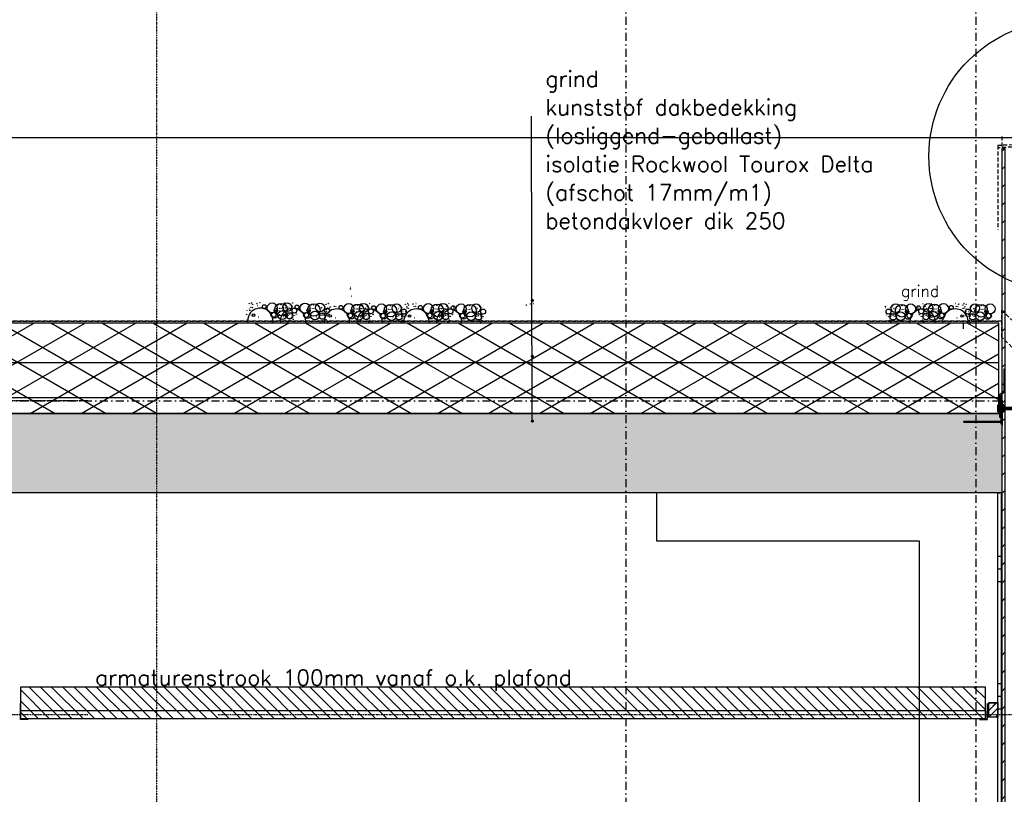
# Model space of a CAD drawing. Extents: x 149262 to 371235, y 141599 to 287858.
# Tile 22 of 60: x 160583 to 163678, y 153332 to 155767. Entities that reach past the tile are written whole.
import ezdxf

# ---------------------------------------------------------------- set-up
doc = ezdxf.new("R2010")
doc.units = 0
doc.header["$LTSCALE"] = 50
doc.header["$MEASUREMENT"] = 0
doc.header["$PDMODE"] = 3
doc.header["$PDSIZE"] = 0.1
for name, pattern in [('DASHDOT', [1, 0.5, -0.25, 0, -0.25]), ('DD1', [2.66667, 1.66667, -0.5, 0, -0.5]), ('HIDDEN', [0.375, 0.25, -0.125])]:
    doc.linetypes.add(name, pattern=pattern)
doc.layers.get('0').update_dxf_attribs({"linetype": 'CONTINUOUS'})
for name, color, linetype in [('_DETAILNUMMERS', 4, 'CONTINUOUS'), ('A--01A1_ACEER', 1, 'CONTINUOUS'), ('A--A21--_F-23-', 9, 'CONTINUOUS'), ('A--A23--_F--3-', 9, 'CONTINUOUS'), ('A--A25--_F--3-', 9, 'CONTINUOUS'), ('A--A42--_F-23-', 9, 'CONTINUOUS'), ('A--A42--_F123-', 9, 'CONTINUOUS'), ('A--L13D3_VLOEREN', 3, 'CONTINUOUS'), ('A--L21--', 3, 'CONTINUOUS'), ('A--L21--_F-23-', 4, 'CONTINUOUS'), ('A--L21D1_BUITENWAND', 1, 'CONTINUOUS'), ('A--L21DC1_BUITENWAND', 1, 'HIDDEN'), ('A--L25--', 7, 'CONTINUOUS'), ('A--L25--_F-23-', 7, 'CONTINUOUS'), ('A--L27DC4_DAKEN', 4, 'HIDDEN'), ('A--L31--', 2, 'CONTINUOUS'), ('A--L35--', 7, 'CONTINUOUS'), ('A--L35--_F-23-', 7, 'CONTINUOUS'), ('A--L35-D2-_PLAFONDS', 2, 'CONTINUOUS'), ('A--L35-D4-_PLAFONDS', 4, 'CONTINUOUS'), ('A--L351-_F-23-', 7, 'CONTINUOUS'), ('A--L35D1_PLAFONDS', 1, 'CONTINUOUS'), ('A--L42--', 7, 'CONTINUOUS'), ('A--L42--_F--3-', 7, 'CONTINUOUS'), ('A--L42--_F-23-', 7, 'CONTINUOUS'), ('A--T$1A-_F123_20', 1, 'CONTINUOUS'), ('A--T01A-18_TEKST', 1, 'CONTINUOUS'), ('A--T01A-25_TEKST', 2, 'CONTINUOUS'), ('STRAMIEN', 8, 'DD1'), ('X--LR---_CP', 7, 'CONTINUOUS')]:
    doc.layers.add(name, color=color, linetype=linetype)
doc.styles.add('HIEMSTRA', font='romans.shx')

# ---------------------------------------------------------------- blocks, each defined once
blk = doc.blocks.new('Q020259-')
at = {"layer": 'A--A25--_F--3-'}
h = blk.add_hatch(dxfattribs=at)
h.set_pattern_fill('ALFALINE', color=256, scale=15, style=0, pattern_type=2)
h.set_pattern_definition([(45, (0, 0), (-10.6066, 10.6066), [])])
h.paths.add_polyline_path([(0, 0), (0, 46), (28, 46), (28, 0)])
at = {"layer": 'A--L25--_F-23-', "color": 2, "linetype": 'Continuous'}
blk.add_lwpolyline([(0, 0), (0, 46), (28, 46), (28, 0)], close=True, dxfattribs=at)
at = {"layer": 'X--LR---_CP'}
for p in [(0, 0), (0, 0), (28, 0)]:
    blk.add_point(p, dxfattribs=at)
blk = doc.blocks.new('*U561')
at = {"layer": 'A--A42--_F-23-', "linetype": 'Continuous'}
h = blk.add_hatch(dxfattribs=at)
h.set_pattern_fill('ALFALINE', color=256, scale=40, style=0)
h.set_pattern_definition([(45, (-163674.85, -155361.504), (-28.284271, 28.284271), [])])
h.paths.add_polyline_path([(0, 0), (5, 0), (5, -4332.5), (0, -4332.5), (-5, -4332.5), (-5, 0)])
at = {"layer": 'A--L42--_F-23-', "color": 2, "linetype": 'Continuous'}
for points in [[(0, 0), (-5, 0), (-5, -4332.5), (0, -4332.5)], [(0, 0), (5, 0), (5, -4332.5), (0, -4332.5)]]:
    blk.add_lwpolyline(points, dxfattribs=at)
blk = doc.blocks.new('Q031612A')
at = {"layer": 'A--L35--_F-23-', "color": 1, "linetype": 'Continuous'}
for points in [[(0, 0), (0, 11), (-4.5, 11), (-5, 10.5), (-5, -10.5), (-4.5, -11), (0, -11), (0, -4.7), (-4.5, -4.7), (0, -4.7), (0, -11), (-4.5, -11), (-5, -10.5), (-5, -4.2), (-4.5, -4.7), (-5, -5.2)], [(-5, 4.4), (-4.5, 4.9), (-5, 5.4)], [(-4.5, 4.9), (0, 4.9), (0, -4.7)], [(1.7, 4.5), (0.6, -4.4)], [(0.6, 4.5), (0.6, -4.4)], [(3.2, 4.5), (2.1, -4.4)], [(4.7, 4.5), (3.6, -4.4)], [(6.2, 4.5), (5.1, -4.4)], [(7.7, 4.5), (6.6, -4.4)], [(9.2, 4.5), (8.1, -4.4)], [(10.7, 4.5), (9.6, -4.4)], [(12.3, 4.5), (11.2, -4.4)], [(13.8, 4.5), (12.7, -4.4)], [(15.3, 4.5), (14.2, -4.4)], [(16.8, 4.5), (15.7, -4.4)], [(18.3, 4.5), (17.2, -4.4)], [(19.8, 4.5), (18.7, -4.4)], [(21.3, 4.5), (20.2, -4.4)], [(22.8, 4.5), (21.7, -4.4)], [(24.3, 4.5), (23.2, -4.4)], [(25.9, 4.5), (24.8, -4.4)], [(27.4, 4.5), (26.3, -4.4)], [(28.9, 4.5), (27.8, -4.4)], [(30.4, 4.5), (29.3, -4.4)], [(31.9, 4.5), (30.8, -4.4)], [(33.4, 4.5), (32.3, -4.4)], [(34.9, 4.5), (33.8, -4.4)], [(36.4, 4.5), (35.3, -4.4)], [(37.9, 4.5), (36.8, -4.4)], [(39.5, 4.5), (38.4, -4.4)], [(41, 4.5), (39.9, -4.4)], [(42.5, 4.5), (41.4, -4.4)], [(44, 4.5), (42.9, -4.4)], [(45.5, 4.5), (44.4, -4.4)], [(47, 4.5), (45.9, -4.4)], [(47.6, -2.8), (47.5, -4.1)]]:
    blk.add_lwpolyline(points, dxfattribs=at)
blk.add_lwpolyline([(47.6, 4), (47.1, 4.5), (0, 4.5), (0, -4.4), (47.1, -4.4), (47.6, -3.9)], close=True, dxfattribs=at)
at = {"layer": 'A--L351-_F-23-', "color": 1, "linetype": 'DASHDOT'}
blk.add_lwpolyline([(-7.9, 0), (51.6, 0)], dxfattribs=at)
at = {"layer": 'X--LR---_CP', "color": 1, "linetype": 'DASHDOT'}
blk.add_point((0, 0), dxfattribs=at)
blk.add_point((0, 0), dxfattribs=at)
blk.add_point((0, 0), dxfattribs=at)
blk = doc.blocks.new('Q031611-')
at = {"layer": 'A--L35--_F-23-', "color": 1, "linetype": 'Continuous'}
for points in [[(5, 5.4), (5, 10.5), (4.5, 11), (0.5, 11), (0, 10.5), (0, 5.4), (0.5, 4.9), (4.5, 4.9), (5, 5.4), (5, 4.4), (4.5, 4.9), (5, 4.4), (5, -4.2), (4.5, -4.7), (0.5, -4.7), (0, -5.2), (0, -10.5), (0.5, -11), (4.5, -11), (5, -10.5), (5, -4.2), (4.5, -4.7), (5, -5.2), (4.5, -4.7), (0.5, -4.7), (0, -4.2), (0, -5.2), (0, 4.4), (0.5, 4.9), (0, 5.4), (0, 4.4)], [(0, 4.4), (0, -4.7)]]:
    blk.add_lwpolyline(points, dxfattribs=at)
at = {"layer": 'X--LR---_CP', "color": 1, "linetype": 'Continuous'}
blk.add_point((0, 0), dxfattribs=at)
blk.add_point((0, 0), dxfattribs=at)
blk.add_point((0, 0), dxfattribs=at)
blk = doc.blocks.new('*U558')
at = {"layer": 'A--A42--_F123-', "linetype": 'Continuous'}
h = blk.add_hatch(dxfattribs=at)
h.set_pattern_fill('ALFAPLST', color=256, scale=400, style=0)
h.set_pattern_definition([(2e-05, (0, 0), (-0.0001, 400), []), (2e-05, (-1e-05, 40), (-0.0001, 400), []), (2e-05, (-2e-05, 80), (-0.0001, 400), [])])
h.paths.add_polyline_path([(0, 0), (-6, 0), (-6, 3250), (0, 3250), (6, 3250), (6, 0)])
at = {"layer": 'A--L42--_F--3-', "color": 3, "linetype": 'Continuous'}
for points in [[(0, 0), (-6, 0), (-6, 3250), (0, 3250)], [(0, 0), (6, 0), (6, 3250), (0, 3250)]]:
    blk.add_lwpolyline(points, dxfattribs=at)

msp = doc.modelspace()

# ---------------------------------------------------------------- hatches: boundary and pattern name
at = {"layer": 'A--01A1_ACEER', "linetype": 'Continuous'}
h = msp.add_hatch(dxfattribs=at)
h.set_pattern_fill('ANSI31', color=256, scale=200, style=0)
h.set_pattern_definition([(135, (323846.94, 58422.822), (17.6776695, 17.6776695), [])])
h.paths.add_polyline_path([(160585.2, 153571), (163618.8, 153568.7), (163618.8, 153668.7), (160585.3, 153668.7)])
at = {"layer": 'A--A21--_F-23-'}
h = msp.add_hatch(dxfattribs=at)
h.set_pattern_fill('ALFAISO', color=256, scale=80, angle=270, style=0, pattern_type=2)
h.set_pattern_definition([(330, (40255.29, 48273.105), (40, 69.282032), []), (30, (40255.29, 48273.105), (-40, 69.282032), [])])
h.paths.add_polyline_path([(163659.9, 154814), (163659.9, 154529), (154851.7, 154529), (154851.7, 154814)])
at = {"layer": 'A--A23--_F--3-'}
h = msp.add_hatch(dxfattribs=at)
h.set_pattern_fill('ALFABET', color=256, scale=20, angle=1, style=0, pattern_type=2)
h.set_pattern_definition([(46, (40295.29, 48273.1), (-86.32078, 83.359004), []), (51, (40295.29, 48273.1), (143.64922, -10.04493), [15, -165]), (356, (40295.29, 48273.1), (-30.37155, 149.9312), [12, -132]), (101.4514, (40307.26, 48272.27), (113.27778, 139.88618), [12.74804, -140.22842]), (47.1842, (40294.6, 48313.1), (213.99344, -29.37358), [22.5, -247.5]), (97.6356, (40312.43, 48310.65), (183.50393, 198.05632), [19.12206, -210.3426]), (352.1842, (40294.6, 48313.1), (183.50378, 198.05647), [18, -198]), (22, (40314.77, 48303.45), (120.76856, -78.42802), [15, -165]), (327, (40314.77, 48303.45), (46.12453, 145.85721), [12, -132]), (72.4514, (40324.83, 48296.91), (166.89315, 67.42906), [12.74804, -140.22842]), (38.5, (40295.29, 48273.105), (1.269641, 66.611074), [0, -130.4, 0, -134, 0, -132.5]), (8.5, (40295.29, 48273.105), (51.229207, 79.788568), [0, -76.4, 0, -127.4, 0, -50.5]), (328.5, (40250.7, 48272.327), (106.826954, -2.64699), [0, -50, 0, -156, 0, -207]), (318.5, (40230.7, 48271.98), (116.270055, 22.05355), [0, -65, 0, -103.6, 0, -147]), (318.5, (40230.7, 48271.98), (116.270055, 22.05355), [0, -65, 0, -103.6, 0, -147])])
h.paths.add_polyline_path([(163669.9, 154528.9), (163669.9, 154279), (154861.7, 154279), (154861.7, 154529)])

# ---------------------------------------------------------------- linework, layer by layer
for centre, radius in [((161622.6, 154924.9), 0.331), ((161622.6, 154920.2), 0.331), ((161626.4, 154897.4), 0.331), ((161304.9, 154874), 0.331), ((161310.1, 154862.8), 0.331), ((161312.2, 154876.8), 0.331), ((161312.5, 154876.3), 0.331), ((161314.8, 154861.6), 0.331), ((161315.2, 154861.8), 0.331), ((161315.4, 154871.6), 0.331), ((161315.7, 154871.8), 0.331), ((161328.7, 154875), 0.331), ((161328.9, 154874.5), 0.331), ((161331.3, 154868.1), 0.331), ((161336, 154868.1), 0.331), ((161338.3, 154876.9), 0.331), ((161352, 154864.6), 5.94), ((161347, 154868.2), 0.331), ((161376.9, 154860.7), 15.8), ((161404.7, 154855.1), 19.8), ((161395.9, 154871), 0.331), ((161396.1, 154871.1), 0.331), ((161396.2, 154871.1), 0.331), ((161404.1, 154871), 0.331), ((161404.2, 154871), 0.331), ((161407.8, 154873), 0.331), ((161424.1, 154862.8), 13.8), ((161413, 154861.9), 0.331), ((161415.1, 154875.8), 0.331), ((161415.4, 154875.4), 0.331), ((161417.7, 154860.7), 0.331), ((161418.1, 154860.9), 0.331), ((161418.3, 154870.7), 0.331), ((161418.6, 154870.8), 0.331), ((161419.4, 154869.3), 0.331), ((161429, 154862.1), 0.331), ((161429.4, 154861.9), 0.331), ((161431.6, 154874.1), 0.331), ((161431.8, 154873.6), 0.331), ((161434.2, 154867.1), 0.331), ((161438.9, 154867.1), 0.331), ((161439.7, 154864.5), 0.331), ((161439.7, 154864.5), 0.331), ((161441.2, 154875.9), 0.331), ((161454.9, 154863.7), 5.94), ((161449.9, 154867.3), 0.331), ((161456.4, 154864.2), 0.331), ((161479.8, 154859.8), 15.8), ((161507.6, 154854.1), 19.8), ((161498.8, 154870.1), 0.331), ((161498.9, 154870.1), 0.331), ((161499.1, 154870.2), 0.331), ((161507, 154870.1), 0.331), ((161507.1, 154870.1), 0.331), ((161527, 154861.9), 13.8), ((161522.3, 154868.3), 0.331), ((161531.9, 154861.2), 0.331), ((161532.3, 154860.9), 0.331), ((161542.6, 154863.6), 0.331), ((161542.6, 154863.6), 0.331), ((161545.8, 154871.7), 0.331), ((161551.1, 154860.5), 0.331), ((161553.1, 154874.5), 0.331), ((161553.4, 154874), 0.331), ((161559.3, 154863.3), 0.331), ((161572.2, 154865.8), 0.331), ((161576.9, 154865.8), 0.331), ((161592.9, 154862.3), 5.94), ((161587.9, 154865.9), 0.331), ((161617.8, 154858.4), 15.8), ((161645.6, 154852.8), 19.8), ((161636.8, 154868.7), 0.331), ((161637, 154868.8), 0.331), ((161637.1, 154868.8), 0.331), ((161645, 154868.7), 0.331), ((161645.2, 154868.8), 0.331), ((161648.7, 154870.7), 0.331), ((161665, 154860.5), 13.8), ((161656, 154873.6), 0.331), ((161656.3, 154873.1), 0.331), ((161659.3, 154868.4), 0.331), ((161659.6, 154868.6), 0.331), ((161660.3, 154867), 0.331), ((161672.5, 154871.8), 0.331), ((161672.8, 154871.3), 0.331), ((161675.1, 154864.9), 0.331), ((161675.6, 154866.1), 0.331), ((161679.8, 154864.9), 0.331), ((161680.6, 154862.3), 0.331), ((161680.6, 154862.3), 0.331), ((161682.2, 154873.7), 0.331), ((161695.8, 154861.4), 5.94), ((161690.8, 154865), 0.331), ((161697.3, 154861.9), 0.331), ((161720.7, 154857.5), 15.8), ((161748.5, 154851.9), 19.8), ((161731.9, 154865.6), 0.331), ((161739.7, 154867.8), 0.331), ((161739.9, 154867.8), 0.331), ((161740, 154867.9), 0.331), ((161747.9, 154867.8), 0.331), ((161748.1, 154867.8), 0.331), ((161767.9, 154859.6), 13.8), ((161763.2, 154866), 0.331), ((161778.5, 154865.1), 0.331), ((161783.5, 154861.3), 0.331), ((161783.5, 154861.3), 0.331), ((161795.4, 154871.7), 0.331), ((161800.2, 154865.7), 0.331), ((161800.2, 154861), 0.331), ((161800.7, 154860.5), 0.331), ((161802.8, 154874.5), 0.331), ((161803.1, 154874), 0.331), ((161806, 154869.3), 0.331), ((161806.3, 154869.5), 0.331), ((161819.2, 154872.8), 0.331), ((161819.5, 154872.3), 0.331), ((161821.9, 154865.8), 0.331), ((161826.6, 154865.8), 0.331), ((161828.9, 154874.6), 0.331), ((161842.5, 154862.3), 5.94), ((161837.6, 154865.9), 0.331), ((161867.5, 154858.4), 15.8), ((161895.3, 154852.8), 19.8), ((161886.4, 154868.7), 0.331), ((161886.6, 154868.8), 0.331), ((161886.8, 154868.8), 0.331), ((161894.7, 154868.7), 0.331), ((161894.8, 154868.8), 0.331), ((161898.3, 154870.7), 0.331), ((161914.7, 154860.5), 13.8), ((161905.7, 154873.6), 0.331), ((161906, 154873.1), 0.331), ((161908.9, 154868.4), 0.331), ((161909.2, 154868.6), 0.331), ((161909.9, 154867), 0.331), ((161922.1, 154871.8), 0.331), ((161922.4, 154871.3), 0.331), ((161924.8, 154864.9), 0.331), ((161925.2, 154866.1), 0.331), ((161929.4, 154864.9), 0.331), ((161930.2, 154862.3), 0.331), ((161930.2, 154862.3), 0.331), ((161931.8, 154873.7), 0.331), ((161945.4, 154861.4), 5.94), ((161940.5, 154865), 0.331), ((161946.9, 154861.9), 0.331), ((161970.4, 154857.5), 15.8), ((161998.2, 154851.9), 19.8), ((161981.6, 154865.6), 0.331), ((161989.3, 154867.8), 0.331), ((161989.5, 154867.8), 0.331), ((161989.7, 154867.9), 0.331), ((161997.6, 154867.8), 0.331), ((161997.7, 154867.8), 0.331), ((162017.6, 154859.6), 13.8), ((162012.8, 154866), 0.331), ((162028.1, 154865.1), 0.331), ((162033.1, 154861.3), 0.331), ((162033.1, 154861.3), 0.331), ((162175, 154869.3), 0.331), ((162175.3, 154869.5), 0.331), ((162188.2, 154872.8), 0.331), ((162188.5, 154872.3), 0.331), ((162197.9, 154874.6), 0.331), ((163304, 154865.7), 0.331), ((163304, 154865.7), 0.331), ((163304, 154861), 0.331), ((163304, 154861), 0.331), ((163320.7, 154861.3), 0.331), ((163320.7, 154861.3), 0.331), ((163320.7, 154861.3), 0.331), ((163320.7, 154861.3), 0.331), ((163336.3, 154859.6), 13.8), ((163336.3, 154859.6), 13.8), ((163325.7, 154865.1), 0.331), ((163325.7, 154865.1), 0.331), ((163355.7, 154851.8), 19.8), ((163355.7, 154851.8), 19.8), ((163341, 154866), 0.331), ((163341, 154866), 0.331), ((163356.2, 154867.8), 0.331), ((163356.2, 154867.8), 0.331), ((163356.3, 154867.8), 0.331), ((163356.3, 154867.8), 0.331), ((163364.2, 154867.9), 0.331), ((163364.2, 154867.9), 0.331), ((163364.3, 154867.8), 0.331), ((163364.3, 154867.8), 0.331), ((163364.5, 154867.8), 0.331), ((163364.5, 154867.8), 0.331), ((163383.5, 154857.5), 15.8), ((163383.5, 154857.5), 15.8), ((163372.3, 154865.5), 0.331), ((163372.3, 154865.5), 0.331), ((163408.4, 154861.4), 5.94), ((163408.4, 154861.4), 5.94), ((163406.9, 154861.9), 0.331), ((163406.9, 154861.9), 0.331), ((163413.4, 154865), 0.331), ((163413.4, 154865), 0.331), ((163422.1, 154873.6), 0.331), ((163422.1, 154873.6), 0.331), ((163423.6, 154862.2), 0.331), ((163423.6, 154862.2), 0.331), ((163423.6, 154862.2), 0.331), ((163423.6, 154862.2), 0.331), ((163424.4, 154864.8), 0.331), ((163424.4, 154864.8), 0.331), ((163439.2, 154860.5), 13.8), ((163439.2, 154860.5), 13.8), ((163428.6, 154866), 0.331), ((163428.6, 154866), 0.331), ((163429.1, 154864.8), 0.331), ((163429.1, 154864.8), 0.331), ((163431.5, 154871.3), 0.331), ((163431.5, 154871.3), 0.331), ((163431.7, 154871.8), 0.331), ((163431.7, 154871.8), 0.331), ((163458.6, 154852.8), 19.8), ((163458.6, 154852.8), 19.8), ((163443.9, 154867), 0.331), ((163443.9, 154867), 0.331), ((163444.7, 154868.5), 0.331), ((163444.7, 154868.5), 0.331), ((163445, 154868.4), 0.331), ((163445, 154868.4), 0.331), ((163447.9, 154873.1), 0.331), ((163447.9, 154873.1), 0.331), ((163448.2, 154873.5), 0.331), ((163448.2, 154873.5), 0.331), ((163455.5, 154870.7), 0.331), ((163455.5, 154870.7), 0.331), ((163459.1, 154868.7), 0.331), ((163459.1, 154868.7), 0.331), ((163459.2, 154868.7), 0.331), ((163459.2, 154868.7), 0.331), ((163467.1, 154868.8), 0.331), ((163467.1, 154868.8), 0.331), ((163467.2, 154868.8), 0.331), ((163467.2, 154868.8), 0.331), ((163467.4, 154868.7), 0.331), ((163467.4, 154868.7), 0.331), ((163486.4, 154858.4), 15.8), ((163486.4, 154858.4), 15.8), ((163511.3, 154862.3), 5.94), ((163511.3, 154862.3), 5.94), ((163516.3, 154865.9), 0.331), ((163516.3, 154865.9), 0.331), ((163525, 154874.6), 0.331), ((163525, 154874.6), 0.331), ((163527.3, 154865.8), 0.331), ((163527.3, 154865.8), 0.331), ((163532, 154865.8), 0.331), ((163532, 154865.8), 0.331), ((163534.4, 154872.2), 0.331), ((163534.4, 154872.2), 0.331), ((163534.6, 154872.7), 0.331), ((163534.6, 154872.7), 0.331), ((163547.6, 154869.5), 0.331), ((163547.6, 154869.5), 0.331), ((163547.9, 154869.3), 0.331), ((163547.9, 154869.3), 0.331), ((163550.8, 154874), 0.331), ((163550.8, 154874), 0.331), ((163551.1, 154874.5), 0.331), ((163551.1, 154874.5), 0.331), ((163553.1, 154860.5), 0.331), ((163553.1, 154860.5), 0.331), ((163553.7, 154865.7), 0.331), ((163553.7, 154865.7), 0.331), ((163553.7, 154861), 0.331), ((163553.7, 154861), 0.331), ((163558.4, 154871.6), 0.331), ((163558.4, 154871.6), 0.331), ((163570.4, 154861.3), 0.331), ((163570.4, 154861.3), 0.331), ((163570.4, 154861.3), 0.331), ((163570.4, 154861.3), 0.331), ((163585.9, 154859.6), 13.8), ((163585.9, 154859.6), 13.8), ((163575.4, 154865.1), 0.331), ((163575.4, 154865.1), 0.331), ((163605.3, 154851.8), 19.8), ((163605.3, 154851.8), 19.8), ((163590.7, 154866), 0.331), ((163590.7, 154866), 0.331), ((163605.8, 154867.8), 0.331), ((163605.9, 154867.8), 0.331), ((163613.8, 154867.9), 0.331), ((163614, 154867.8), 0.331), ((163614.2, 154867.8), 0.331), ((163633.1, 154857.5), 15.8), ((163621.9, 154865.5), 0.331), ((161296.6, 154840.5), 0.331), ((161297.2, 154851.7), 0.331), ((161305.5, 154857.5), 0.331), ((161306, 154852.8), 0.331), ((161306.6, 154851.9), 0.331), ((161309.6, 154837.8), 0.331), ((161314.4, 154837.2), 0.331), ((161318.2, 154837.7), 3.96), ((161334.3, 154831.7), 0.331), ((161380.5, 154839.3), 7.91), ((161384.7, 154838.2), 9.89), ((161376, 154843.4), 0.331), ((161388.2, 154853), 5.32), ((161385.6, 154850.4), 0.331), ((161385.6, 154850.4), 0.331), ((161385.6, 154850.4), 0.331), ((161385.6, 154850.4), 0.331), ((161387.8, 154842.7), 0.331), ((161387.8, 154842.7), 0.331), ((161387.8, 154842.7), 0.331), ((161387.8, 154842.7), 0.331), ((161388.2, 154853), 0.331), ((161388.2, 154853), 0.331), ((161393.3, 154833.7), 0.331), ((161408.4, 154837.8), 13.8), ((161399.4, 154859.3), 0.331), ((161399.5, 154839.6), 0.331), ((161400.1, 154850.7), 0.331), ((161404.7, 154859.3), 0.331), ((161408.3, 154856.6), 0.331), ((161408.9, 154851.9), 0.331), ((161409.5, 154851), 0.331), ((161412.5, 154836.9), 0.331), ((161412.9, 154833.6), 0.331), ((161417.2, 154836.2), 0.331), ((161421.1, 154836.7), 3.96), ((161421.1, 154832.5), 0.331), ((161421.6, 154837.2), 0.331), ((161431.7, 154835.8), 9.89), ((161423, 154840.7), 0.331), ((161423.9, 154860.4), 0.331), ((161425.9, 154849.4), 0.331), ((161425.9, 154849.4), 0.331), ((161426.7, 154837.3), 0.331), ((161431.3, 154839.6), 0.331), ((161431.7, 154844.3), 0.331), ((161432.1, 154846.1), 0.331), ((161436.8, 154844.4), 0.331), ((161437.2, 154830.8), 0.331), ((161438.8, 154837.8), 0.331), ((161446.4, 154852.3), 7.92), ((161439.7, 154831.7), 0.331), ((161443.9, 154844.6), 0.331), ((161444, 154844.6), 0.331), ((161447, 154836.6), 0.331), ((161452.6, 154841.5), 0.331), ((161483.4, 154838.4), 7.91), ((161487.6, 154837.2), 9.89), ((161478.9, 154842.4), 0.331), ((161491.1, 154852), 5.32), ((161488.5, 154849.5), 0.331), ((161488.5, 154849.5), 0.331), ((161488.5, 154849.5), 0.331), ((161488.5, 154849.5), 0.331), ((161490.7, 154841.8), 0.331), ((161490.7, 154841.8), 0.331), ((161490.7, 154841.8), 0.331), ((161490.7, 154841.8), 0.331), ((161491.1, 154852), 0.331), ((161491.1, 154852), 0.331), ((161496.2, 154832.7), 0.331), ((161511.3, 154836.9), 13.8), ((161502.3, 154858.3), 0.331), ((161507.6, 154858.3), 0.331), ((161515.8, 154832.7), 0.331), ((161524, 154831.5), 0.331), ((161524.5, 154836.2), 0.331), ((161534.6, 154834.9), 9.89), ((161525.9, 154839.8), 0.331), ((161526.7, 154859.5), 0.331), ((161528.8, 154848.5), 0.331), ((161528.8, 154848.5), 0.331), ((161529.6, 154836.3), 0.331), ((161534.2, 154838.6), 0.331), ((161534.6, 154843.3), 0.331), ((161535, 154845.1), 0.331), ((161537.6, 154838.2), 0.331), ((161538.2, 154849.4), 0.331), ((161539.7, 154843.4), 0.331), ((161541.7, 154836.9), 0.331), ((161549.3, 154851.4), 7.92), ((161542.6, 154830.8), 0.331), ((161546.4, 154855.2), 0.331), ((161546.8, 154843.7), 0.331), ((161547, 154850.6), 0.331), ((161546.9, 154843.7), 0.331), ((161547.6, 154849.6), 0.331), ((161549.9, 154835.7), 0.331), ((161550.5, 154835.5), 0.331), ((161555.3, 154834.9), 0.331), ((161555.5, 154840.5), 0.331), ((161559.1, 154835.4), 3.96), ((161555.8, 154859.4), 0.331), ((161556.1, 154859.6), 0.331), ((161621.4, 154837), 7.91), ((161625.6, 154835.9), 9.89), ((161617, 154841.1), 0.331), ((161629.1, 154850.7), 5.32), ((161626.5, 154848.1), 0.331), ((161626.5, 154848.1), 0.331), ((161626.5, 154848.1), 0.331), ((161626.5, 154848.1), 0.331), ((161628.7, 154840.4), 0.331), ((161628.7, 154840.4), 0.331), ((161628.7, 154840.4), 0.331), ((161628.7, 154840.4), 0.331), ((161629.1, 154850.7), 0.331), ((161629.1, 154850.7), 0.331), ((161634.2, 154831.4), 0.331), ((161649.3, 154835.6), 13.8), ((161640.3, 154857), 0.331), ((161640.5, 154837.3), 0.331), ((161641.1, 154848.4), 0.331), ((161645.6, 154857), 0.331), ((161649.3, 154854.3), 0.331), ((161649.9, 154849.6), 0.331), ((161650.5, 154848.7), 0.331), ((161653.4, 154834.6), 0.331), ((161653.8, 154831.4), 0.331), ((161654, 154859.6), 0.331), ((161658.2, 154833.9), 0.331), ((161662, 154834.5), 3.96), ((161658.7, 154858.4), 0.331), ((161659, 154858.6), 0.331), ((161662, 154830.2), 0.331), ((161662.5, 154834.9), 0.331), ((161672.7, 154833.6), 9.89), ((161664, 154838.5), 0.331), ((161664.8, 154858.1), 0.331), ((161666.9, 154847.2), 0.331), ((161666.9, 154847.2), 0.331), ((161667.6, 154835), 0.331), ((161670, 154859.9), 0.331), ((161670.3, 154859.6), 0.331), ((161672.2, 154837.3), 0.331), ((161672.6, 154842), 0.331), ((161673, 154843.8), 0.331), ((161677.8, 154842.1), 0.331), ((161687.3, 154850), 7.92), ((161679.7, 154835.5), 0.331), ((161684.8, 154842.4), 0.331), ((161685, 154842.3), 0.331), ((161687.9, 154834.4), 0.331), ((161693.5, 154839.2), 0.331), ((161724.3, 154836.1), 7.91), ((161728.5, 154835), 9.89), ((161719.9, 154840.1), 0.331), ((161732, 154849.8), 5.32), ((161729.4, 154847.2), 0.331), ((161729.4, 154847.2), 0.331), ((161729.4, 154847.2), 0.331), ((161729.4, 154847.2), 0.331), ((161731.6, 154839.5), 0.331), ((161731.6, 154839.5), 0.331), ((161731.6, 154839.5), 0.331), ((161731.6, 154839.5), 0.331), ((161732, 154849.8), 0.331), ((161732, 154849.8), 0.331), ((161737.1, 154830.5), 0.331), ((161752.2, 154834.6), 13.8), ((161743.2, 154856.1), 0.331), ((161748.5, 154856.1), 0.331), ((161756.7, 154830.4), 0.331), ((161765.4, 154834), 0.331), ((161775.6, 154832.6), 9.89), ((161766.9, 154837.5), 0.331), ((161767.7, 154857.2), 0.331), ((161769.8, 154846.2), 0.331), ((161769.8, 154846.2), 0.331), ((161770.5, 154834.1), 0.331), ((161772.9, 154858.9), 0.331), ((161773.2, 154858.7), 0.331), ((161775.1, 154836.3), 0.331), ((161775.5, 154841.1), 0.331), ((161775.9, 154842.9), 0.331), ((161780.6, 154841.2), 0.331), ((161790.2, 154849.1), 7.92), ((161782.6, 154834.6), 0.331), ((161787.2, 154838.2), 0.331), ((161787.7, 154841.4), 0.331), ((161787.8, 154849.4), 0.331), ((161787.9, 154841.4), 0.331), ((161790.8, 154833.4), 0.331), ((161796, 154855.2), 0.331), ((161796.4, 154838.2), 0.331), ((161796.6, 154850.6), 0.331), ((161797.2, 154849.6), 0.331), ((161800.1, 154835.5), 0.331), ((161804.9, 154834.9), 0.331), ((161808.8, 154835.4), 3.96), ((161805.4, 154859.4), 0.331), ((161805.7, 154859.6), 0.331), ((161871.1, 154837), 7.91), ((161875.2, 154835.9), 9.89), ((161866.6, 154841.1), 0.331), ((161878.8, 154850.7), 5.32), ((161876.1, 154848.1), 0.331), ((161876.1, 154848.1), 0.331), ((161876.1, 154848.1), 0.331), ((161876.1, 154848.1), 0.331), ((161878.4, 154840.4), 0.331), ((161878.4, 154840.4), 0.331), ((161878.4, 154840.4), 0.331), ((161878.4, 154840.4), 0.331), ((161878.8, 154850.7), 0.331), ((161878.8, 154850.7), 0.331), ((161883.9, 154831.4), 0.331), ((161898.9, 154835.6), 13.8), ((161890, 154857), 0.331), ((161890.1, 154837.3), 0.331), ((161890.7, 154848.4), 0.331), ((161895.3, 154857), 0.331), ((161898.9, 154854.3), 0.331), ((161899.5, 154849.6), 0.331), ((161900.1, 154848.7), 0.331), ((161903, 154834.6), 0.331), ((161903.4, 154831.4), 0.331), ((161903.6, 154859.6), 0.331), ((161907.8, 154833.9), 0.331), ((161911.7, 154834.5), 3.96), ((161908.3, 154858.4), 0.331), ((161908.6, 154858.6), 0.331), ((161911.7, 154830.2), 0.331), ((161912.1, 154834.9), 0.331), ((161922.3, 154833.6), 9.89), ((161913.6, 154838.5), 0.331), ((161914.4, 154858.1), 0.331), ((161916.5, 154847.2), 0.331), ((161916.5, 154847.2), 0.331), ((161917.2, 154835), 0.331), ((161919.6, 154859.9), 0.331), ((161919.9, 154859.6), 0.331), ((161921.8, 154837.3), 0.331), ((161922.3, 154842), 0.331), ((161922.7, 154843.8), 0.331), ((161927.4, 154842.1), 0.331), ((161936.9, 154850), 7.92), ((161929.3, 154835.5), 0.331), ((161934.5, 154842.4), 0.331), ((161934.6, 154842.3), 0.331), ((161937.5, 154834.4), 0.331), ((161943.1, 154839.2), 0.331), ((161974, 154836.1), 7.91), ((161978.1, 154835), 9.89), ((161969.5, 154840.1), 0.331), ((161981.6, 154849.8), 5.32), ((161979, 154847.2), 0.331), ((161979, 154847.2), 0.331), ((161979, 154847.2), 0.331), ((161979, 154847.2), 0.331), ((161981.3, 154839.5), 0.331), ((161981.3, 154839.5), 0.331), ((161981.3, 154839.5), 0.331), ((161981.3, 154839.5), 0.331), ((161981.6, 154849.8), 0.331), ((161981.6, 154849.8), 0.331), ((161986.8, 154830.5), 0.331), ((162001.8, 154834.6), 13.8), ((161992.9, 154856.1), 0.331), ((161998.2, 154856.1), 0.331), ((162006.3, 154830.4), 0.331), ((162015, 154834), 0.331), ((162025.2, 154832.6), 9.89), ((162016.5, 154837.5), 0.331), ((162017.3, 154857.2), 0.331), ((162019.4, 154846.2), 0.331), ((162019.4, 154846.2), 0.331), ((162020.1, 154834.1), 0.331), ((162022.5, 154858.9), 0.331), ((162022.8, 154858.7), 0.331), ((162024.7, 154836.3), 0.331), ((162025.2, 154841.1), 0.331), ((162025.6, 154842.9), 0.331), ((162030.3, 154841.2), 0.331), ((162039.8, 154849.1), 7.92), ((162032.2, 154834.6), 0.331), ((162037.4, 154841.4), 0.331), ((162037.5, 154841.4), 0.331), ((162040.4, 154833.4), 0.331), ((163314, 154849.1), 7.92), ((163314, 154849.1), 7.92), ((163307.8, 154838.2), 0.331), ((163307.8, 154838.2), 0.331), ((163313.4, 154833.4), 0.331), ((163313.4, 154833.4), 0.331), ((163316.4, 154841.4), 0.331), ((163316.4, 154841.4), 0.331), ((163316.5, 154841.4), 0.331), ((163316.5, 154841.4), 0.331), ((163328.7, 154832.6), 9.89), ((163328.7, 154832.6), 9.89), ((163321.6, 154834.6), 0.331), ((163321.6, 154834.6), 0.331), ((163323.6, 154841.1), 0.331), ((163323.6, 154841.1), 0.331), ((163328.3, 154842.8), 0.331), ((163328.3, 154842.8), 0.331), ((163328.7, 154841), 0.331), ((163328.7, 154841), 0.331), ((163329.1, 154836.3), 0.331), ((163329.1, 154836.3), 0.331), ((163331, 154858.6), 0.331), ((163331, 154858.6), 0.331), ((163331.4, 154858.9), 0.331), ((163331.4, 154858.9), 0.331), ((163333.7, 154834), 0.331), ((163333.7, 154834), 0.331), ((163334.5, 154846.2), 0.331), ((163334.5, 154846.2), 0.331), ((163334.5, 154846.2), 0.331), ((163334.5, 154846.2), 0.331), ((163336.5, 154857.2), 0.331), ((163336.5, 154857.2), 0.331), ((163337.4, 154837.5), 0.331), ((163337.4, 154837.5), 0.331), ((163352, 154834.6), 13.8), ((163352, 154834.6), 13.8), ((163338.8, 154833.9), 0.331), ((163338.8, 154833.9), 0.331), ((163347.5, 154830.4), 0.331), ((163347.5, 154830.4), 0.331), ((163355.7, 154856), 0.331), ((163355.7, 154856), 0.331), ((163361, 154856), 0.331), ((163361, 154856), 0.331), ((163375.7, 154834.9), 9.89), ((163375.7, 154834.9), 9.89), ((163367.1, 154830.4), 0.331), ((163367.1, 154830.4), 0.331), ((163372.2, 154849.7), 5.32), ((163372.2, 154849.7), 5.32), ((163372.2, 154849.7), 0.331), ((163372.2, 154849.7), 0.331), ((163372.2, 154849.7), 0.331), ((163372.2, 154849.7), 0.331), ((163379.9, 154836.1), 7.91), ((163379.9, 154836.1), 7.91), ((163372.6, 154839.5), 0.331), ((163372.6, 154839.5), 0.331), ((163372.6, 154839.5), 0.331), ((163372.6, 154839.5), 0.331), ((163372.6, 154839.5), 0.331), ((163372.6, 154839.5), 0.331), ((163372.6, 154839.5), 0.331), ((163372.6, 154839.5), 0.331), ((163374.8, 154847.2), 0.331), ((163374.8, 154847.2), 0.331), ((163374.8, 154847.2), 0.331), ((163374.8, 154847.2), 0.331), ((163374.8, 154847.2), 0.331), ((163374.8, 154847.2), 0.331), ((163374.8, 154847.2), 0.331), ((163374.8, 154847.2), 0.331), ((163384.4, 154840.1), 0.331), ((163384.4, 154840.1), 0.331), ((163416.9, 154850), 7.92), ((163416.9, 154850), 7.92), ((163410.7, 154839.2), 0.331), ((163410.7, 154839.2), 0.331), ((163416.3, 154834.3), 0.331), ((163416.3, 154834.3), 0.331), ((163419.3, 154842.3), 0.331), ((163419.3, 154842.3), 0.331), ((163419.4, 154842.3), 0.331), ((163419.4, 154842.3), 0.331), ((163431.6, 154833.5), 9.89), ((163431.6, 154833.5), 9.89), ((163424.5, 154835.5), 0.331), ((163424.5, 154835.5), 0.331), ((163426.5, 154842.1), 0.331), ((163426.5, 154842.1), 0.331), ((163431.2, 154843.8), 0.331), ((163431.2, 154843.8), 0.331), ((163431.6, 154842), 0.331), ((163431.6, 154842), 0.331), ((163432, 154837.3), 0.331), ((163432, 154837.3), 0.331), ((163433.9, 154859.6), 0.331), ((163433.9, 154859.6), 0.331), ((163434.3, 154859.8), 0.331), ((163434.3, 154859.8), 0.331), ((163436.6, 154835), 0.331), ((163436.6, 154835), 0.331), ((163437.4, 154847.1), 0.331), ((163437.4, 154847.1), 0.331), ((163437.4, 154847.1), 0.331), ((163437.4, 154847.1), 0.331), ((163442.2, 154834.4), 3.96), ((163442.2, 154834.4), 3.96), ((163439.4, 154858.1), 0.331), ((163439.4, 154858.1), 0.331), ((163440.3, 154838.4), 0.331), ((163440.3, 154838.4), 0.331), ((163454.9, 154835.5), 13.8), ((163454.9, 154835.5), 13.8), ((163441.7, 154834.9), 0.331), ((163441.7, 154834.9), 0.331), ((163442.2, 154830.2), 0.331), ((163442.2, 154830.2), 0.331), ((163445.2, 154858.6), 0.331), ((163445.2, 154858.6), 0.331), ((163445.6, 154858.4), 0.331), ((163445.6, 154858.4), 0.331), ((163446, 154833.9), 0.331), ((163446, 154833.9), 0.331), ((163450.3, 154859.6), 0.331), ((163450.3, 154859.6), 0.331), ((163450.4, 154831.3), 0.331), ((163450.4, 154831.3), 0.331), ((163450.8, 154834.6), 0.331), ((163450.8, 154834.6), 0.331), ((163453.8, 154848.7), 0.331), ((163453.8, 154848.7), 0.331), ((163454.4, 154849.6), 0.331), ((163454.4, 154849.6), 0.331), ((163454.9, 154854.3), 0.331), ((163454.9, 154854.3), 0.331), ((163458.6, 154857), 0.331), ((163458.6, 154857), 0.331), ((163463.2, 154848.4), 0.331), ((163463.2, 154848.4), 0.331), ((163463.8, 154837.3), 0.331), ((163463.8, 154837.3), 0.331), ((163463.9, 154857), 0.331), ((163463.9, 154857), 0.331), ((163478.6, 154835.9), 9.89), ((163478.6, 154835.9), 9.89), ((163470, 154831.4), 0.331), ((163470, 154831.4), 0.331), ((163475.1, 154850.7), 5.32), ((163475.1, 154850.7), 5.32), ((163475.1, 154850.7), 0.331), ((163475.1, 154850.7), 0.331), ((163475.1, 154850.7), 0.331), ((163475.1, 154850.7), 0.331), ((163482.8, 154837), 7.91), ((163482.8, 154837), 7.91), ((163475.5, 154840.4), 0.331), ((163475.5, 154840.4), 0.331), ((163475.5, 154840.4), 0.331), ((163475.5, 154840.4), 0.331), ((163475.5, 154840.4), 0.331), ((163475.5, 154840.4), 0.331), ((163475.5, 154840.4), 0.331), ((163475.5, 154840.4), 0.331), ((163477.7, 154848.1), 0.331), ((163477.7, 154848.1), 0.331), ((163477.7, 154848.1), 0.331), ((163477.7, 154848.1), 0.331), ((163477.7, 154848.1), 0.331), ((163477.7, 154848.1), 0.331), ((163477.7, 154848.1), 0.331), ((163477.7, 154848.1), 0.331), ((163487.3, 154841), 0.331), ((163487.3, 154841), 0.331), ((163545.1, 154835.4), 3.96), ((163545.1, 154835.4), 3.96), ((163548.1, 154859.5), 0.331), ((163548.1, 154859.5), 0.331), ((163548.5, 154859.3), 0.331), ((163548.5, 154859.3), 0.331), ((163548.9, 154834.9), 0.331), ((163548.9, 154834.9), 0.331), ((163553.7, 154835.5), 0.331), ((163553.7, 154835.5), 0.331), ((163563.7, 154849.1), 7.92), ((163563.7, 154849.1), 7.92), ((163556.7, 154849.6), 0.331), ((163556.7, 154849.6), 0.331), ((163557.3, 154850.5), 0.331), ((163557.3, 154850.5), 0.331), ((163557.5, 154838.2), 0.331), ((163557.5, 154838.2), 0.331), ((163557.8, 154855.2), 0.331), ((163557.8, 154855.2), 0.331), ((163563.1, 154833.4), 0.331), ((163563.1, 154833.4), 0.331), ((163566.1, 154849.3), 0.331), ((163566.1, 154849.3), 0.331), ((163566, 154841.4), 0.331), ((163566, 154841.4), 0.331), ((163566.1, 154841.4), 0.331), ((163566.1, 154841.4), 0.331), ((163566.7, 154838.2), 0.331), ((163566.7, 154838.2), 0.331), ((163578.3, 154832.6), 9.89), ((163578.3, 154832.6), 9.89), ((163571.3, 154834.6), 0.331), ((163571.3, 154834.6), 0.331), ((163573.2, 154841.1), 0.331), ((163573.2, 154841.1), 0.331), ((163577.9, 154842.8), 0.331), ((163577.9, 154842.8), 0.331), ((163578.3, 154841), 0.331), ((163578.3, 154841), 0.331), ((163578.8, 154836.3), 0.331), ((163578.8, 154836.3), 0.331), ((163580.7, 154858.6), 0.331), ((163580.7, 154858.6), 0.331), ((163581, 154858.9), 0.331), ((163581, 154858.9), 0.331), ((163583.4, 154834), 0.331), ((163583.4, 154834), 0.331), ((163584.1, 154846.2), 0.331), ((163584.1, 154846.2), 0.331), ((163584.1, 154846.2), 0.331), ((163584.1, 154846.2), 0.331), ((163586.2, 154857.2), 0.331), ((163586.2, 154857.2), 0.331), ((163587, 154837.5), 0.331), ((163587, 154837.5), 0.331), ((163601.7, 154834.6), 13.8), ((163601.7, 154834.6), 13.8), ((163588.5, 154833.9), 0.331), ((163588.5, 154833.9), 0.331), ((163597.2, 154830.4), 0.331), ((163605.3, 154856), 0.331), ((163610.6, 154856), 0.331), ((163625.4, 154834.9), 9.89), ((163616.7, 154830.4), 0.331), ((163621.8, 154849.7), 5.32), ((163621.8, 154849.7), 0.331), ((163621.8, 154849.7), 0.331), ((163629.5, 154836.1), 7.91), ((163622.2, 154839.5), 0.331), ((163622.2, 154839.5), 0.331), ((163622.2, 154839.5), 0.331), ((163622.2, 154839.5), 0.331), ((163624.5, 154847.2), 0.331), ((163624.5, 154847.2), 0.331), ((163624.5, 154847.2), 0.331), ((163624.5, 154847.2), 0.331), ((163634, 154840.1), 0.331), ((161299.6, 154823.5), 0.331), ((161299.6, 154823.5), 0.331), ((161299.6, 154823.5), 0.331), ((161299.6, 154823.5), 0.331), ((161379.3, 154816.9), 0.331), ((161402.5, 154822.5), 0.331), ((161402.5, 154822.5), 0.331), ((161402.5, 154822.5), 0.331), ((161402.5, 154822.5), 0.331), ((161418.2, 154821.7), 0.331), ((161425.8, 154816.4), 0.331), ((161431.7, 154821.7), 0.331), ((161439.3, 154818.8), 0.331), ((161442.6, 154824.8), 0.331), ((161442.9, 154824.7), 0.331), ((161447.6, 154817), 0.331), ((161482.2, 154816), 0.331), ((161521.1, 154820.8), 0.331), ((161528.7, 154815.5), 0.331), ((161534.6, 154820.8), 0.331), ((161540.5, 154821.2), 0.331), ((161540.5, 154821.2), 0.331), ((161540.5, 154821.2), 0.331), ((161540.5, 154821.2), 0.331), ((161542.2, 154817.8), 0.331), ((161545.5, 154823.8), 0.331), ((161545.8, 154823.7), 0.331), ((161550.5, 154816.1), 0.331), ((161575.3, 154829.5), 0.331), ((161620.2, 154814.6), 0.331), ((161643.4, 154820.2), 0.331), ((161643.4, 154820.2), 0.331), ((161643.4, 154820.2), 0.331), ((161643.4, 154820.2), 0.331), ((161659.1, 154819.4), 0.331), ((161672.6, 154819.4), 0.331), ((161678.2, 154828.5), 0.331), ((161680.3, 154816.5), 0.331), ((161680.6, 154829.5), 0.331), ((161683.6, 154822.5), 0.331), ((161683.8, 154822.4), 0.331), ((161688.5, 154814.8), 0.331), ((161762, 154818.5), 0.331), ((161764.9, 154829.2), 0.331), ((161775.5, 154818.5), 0.331), ((161783.2, 154815.6), 0.331), ((161783.5, 154828.5), 0.331), ((161786.5, 154821.5), 0.331), ((161786.7, 154821.4), 0.331), ((161790.1, 154821.2), 0.331), ((161790.1, 154821.2), 0.331), ((161790.1, 154821.2), 0.331), ((161790.1, 154821.2), 0.331), ((161824.9, 154829.5), 0.331), ((161869.8, 154814.6), 0.331), ((161893, 154820.2), 0.331), ((161893, 154820.2), 0.331), ((161893, 154820.2), 0.331), ((161893, 154820.2), 0.331), ((161908.8, 154819.4), 0.331), ((161922.3, 154819.4), 0.331), ((161927.8, 154828.5), 0.331), ((161929.9, 154816.5), 0.331), ((161930.2, 154829.5), 0.331), ((161933.2, 154822.5), 0.331), ((161933.4, 154822.4), 0.331), ((161938.1, 154814.8), 0.331), ((162011.7, 154818.5), 0.331), ((162014.6, 154829.2), 0.331), ((162025.2, 154818.5), 0.331), ((162032.8, 154815.6), 0.331), ((162033.1, 154828.5), 0.331), ((162036.1, 154821.5), 0.331), ((162036.3, 154821.4), 0.331), ((163317.5, 154821.4), 0.331), ((163317.5, 154821.4), 0.331), ((163317.8, 154821.5), 0.331), ((163317.8, 154821.5), 0.331), ((163320.7, 154828.5), 0.331), ((163320.7, 154828.5), 0.331), ((163321.1, 154815.5), 0.331), ((163321.1, 154815.5), 0.331), ((163328.7, 154818.5), 0.331), ((163328.7, 154818.5), 0.331), ((163339.3, 154829.2), 0.331), ((163339.3, 154829.2), 0.331), ((163342.2, 154818.5), 0.331), ((163342.2, 154818.5), 0.331), ((163415.7, 154814.7), 0.331), ((163415.7, 154814.7), 0.331), ((163420.4, 154822.4), 0.331), ((163420.4, 154822.4), 0.331), ((163420.7, 154822.4), 0.331), ((163420.7, 154822.4), 0.331), ((163423.6, 154829.4), 0.331), ((163423.6, 154829.4), 0.331), ((163424, 154816.5), 0.331), ((163424, 154816.5), 0.331), ((163426.1, 154828.5), 0.331), ((163426.1, 154828.5), 0.331), ((163431.6, 154819.4), 0.331), ((163431.6, 154819.4), 0.331), ((163445.1, 154819.4), 0.331), ((163445.1, 154819.4), 0.331), ((163460.8, 154820.2), 0.331), ((163460.8, 154820.2), 0.331), ((163460.8, 154820.2), 0.331), ((163460.8, 154820.2), 0.331), ((163460.8, 154820.2), 0.331), ((163460.8, 154820.2), 0.331), ((163460.8, 154820.2), 0.331), ((163460.8, 154820.2), 0.331), ((163484, 154814.6), 0.331), ((163484, 154814.6), 0.331), ((163528.9, 154829.4), 0.331), ((163528.9, 154829.4), 0.331), ((163563.7, 154821.2), 0.331), ((163563.7, 154821.2), 0.331), ((163563.7, 154821.2), 0.331), ((163563.7, 154821.2), 0.331), ((163563.7, 154821.2), 0.331), ((163563.7, 154821.2), 0.331), ((163563.7, 154821.2), 0.331), ((163563.7, 154821.2), 0.331), ((163567.2, 154821.4), 0.331), ((163567.2, 154821.4), 0.331), ((163567.4, 154821.5), 0.331), ((163567.4, 154821.5), 0.331), ((163570.4, 154828.5), 0.331), ((163570.4, 154828.5), 0.331), ((163570.7, 154815.5), 0.331), ((163570.7, 154815.5), 0.331), ((163578.3, 154818.5), 0.331), ((163578.3, 154818.5), 0.331), ((163588.9, 154829.2), 0.331), ((163588.9, 154829.2), 0.331), ((163591.8, 154818.5), 0.331), ((163591.8, 154818.5), 0.331)]:
    msp.add_circle(centre, radius)
for centre, start, end in [((161339.4, 154819.8), 351.5931, 188.4069), ((161442.3, 154818.9), 352.9574, 187.0426), ((161580.3, 154817.6), 354.8736, 185.1264), ((161683.2, 154816.6), 356.2296, 183.7704), ((161830, 154817.6), 354.8736, 185.1264), ((161932.9, 154816.6), 356.2296, 183.7704), ((163421, 154816.6), 356.2296, 183.7704), ((163421, 154816.6), 356.2296, 183.7704), ((163523.9, 154817.5), 354.8736, 185.1264), ((163523.9, 154817.5), 354.8736, 185.1264)]:
    msp.add_arc(centre, 40, start, end)
at = {"layer": '_DETAILNUMMERS', "color": 1}
msp.add_line((154808, 155395.9), (163702, 155395.9), dxfattribs=at)
at = {"layer": '_DETAILNUMMERS'}
msp.add_circle((163868.3, 155337.2), 427.3, dxfattribs=at)
at = {"layer": 'A--L13D3_VLOEREN'}
for p, q in [((163667.9, 154495), (163667.9, 154571)), ((163667.9, 154571), (163671.9, 154571)), ((163671.9, 154491), (163671.9, 154571)), ((163550.6, 154501), (163550.6, 154505)), ((163550.6, 154505), (163667.9, 154505)), ((163550.6, 154501), (163671.9, 154501))]:
    msp.add_line(p, q, dxfattribs=at)
for points in [[(163659.9, 154814), (163659.9, 154529), (154851.7, 154529), (154851.7, 154814)], [(163666.9, 154517), (163666.9, 154585.3), (163679.9, 154598.3), (163679.9, 154668.3), (163675.9, 154668.3), (163675.9, 154600), (163662.9, 154587), (163662.9, 154517)]]:
    msp.add_lwpolyline(points, close=True, dxfattribs=at)
at = {"layer": 'A--L21--'}
for p, q in [((154861.8, 154689), (163659.9, 154688.9)), ((154861.8, 154579), (163659.9, 154578.9))]:
    msp.add_line(p, q, dxfattribs=at)
at = {"layer": 'A--L21--_F-23-', "linetype": 'Continuous'}
msp.add_lwpolyline([(163669.9, 154528.9), (163669.9, 154279), (154861.7, 154279), (154861.7, 154529)], close=True, dxfattribs=at)
at = {"layer": 'A--L21D1_BUITENWAND'}
msp.add_lwpolyline([(162584.8, 154279), (162584.8, 154129), (163409.8, 154129), (163409.8, 151029)], dxfattribs=at)
at = {"layer": 'A--L21DC1_BUITENWAND'}
msp.add_lwpolyline([(164088.9, 154684.3), (163754.5, 154684.3), (163669.9, 154769), (163669.9, 154853.9), (163779.5, 154744.3), (164088.9, 154744.3)], close=True, dxfattribs=at)
at = {"layer": 'A--L27DC4_DAKEN'}
for p, q in [((163948.8, 155386.9), (163657.6, 155370.8)), ((163657.6, 155370.8), (163658, 155107.6)), ((163945.7, 155379.7), (163658, 155363.8))]:
    msp.add_line(p, q, dxfattribs=at)
for points in [[(154856.5, 155387.1), (154856.7, 154819), (163659.8, 154819)], [(163669.8, 155399.5), (163669.9, 154819), (154963, 154819)]]:
    msp.add_lwpolyline(points, dxfattribs=at)
at = {"layer": 'A--L31--', "linetype": 'Continuous'}
msp.add_line((163549.9, 154794.4), (163549.9, 154811.8), dxfattribs=at)
at = {"layer": 'A--L35-D2-_PLAFONDS'}
for p, q in [((163618.8, 153593.7), (160585.2, 153593.7)), ((163618.8, 153594), (163618.8, 153569)), ((163618.8, 153593.7), (163618.8, 153568.7)), ((163618.8, 153568.7), (160611.1, 153568.7))]:
    msp.add_line(p, q, dxfattribs=at)
at = {"layer": 'A--L35-D4-_PLAFONDS'}
for p, q in [((160585.2, 153567), (160585.2, 153617)), ((163625.1, 153567), (163625.1, 153617)), ((163625.1, 153566.7), (163625.1, 153616.7)), ((160610.2, 153567), (160585.2, 153567)), ((163600.1, 153567), (163625.1, 153567)), ((163600.1, 153566.7), (163625.1, 153566.7))]:
    msp.add_line(p, q, dxfattribs=at)
at = {"layer": 'A--L35D1_PLAFONDS', "linetype": 'Continuous'}
msp.add_lwpolyline([(160585.2, 153571), (163618.8, 153568.7), (163618.8, 153668.7), (160585.3, 153668.7)], close=True, dxfattribs=at)
at = {"layer": 'A--T$1A-_F123_20', "const_width": 4.75}
for points in [[(162197.1, 154884.1, -1), (162191.8, 154884.1, -1)], [(162197.1, 154708.4, -1), (162191.8, 154708.4, -1)], [(162197.1, 154505, -1), (162191.8, 154505, -1)]]:
    msp.add_lwpolyline(points, format="xyb", close=True, dxfattribs=at)
at = {"layer": 'A--T01A-25_TEKST'}
msp.add_line((162194.4, 154505), (162191.8, 155463.2), dxfattribs=at)
at = {"layer": 'STRAMIEN', "color": 8, "linetype": 'DASHDOT', "ltscale": 0.1}
for p, q in [((161013, 162088.1), (161013, 142259.9)), ((160797, 154569), (149663, 154569)), ((160797, 153581), (150163, 153581)), ((171839.7, 153581), (161205.6, 153581))]:
    msp.add_line(p, q, dxfattribs=at)
at = {"layer": 'STRAMIEN', "linetype": 'DASHDOT'}
for p, q in [((162488, 162088.1), (162488, 141945.3)), ((163588, 162088.1), (163588, 141945.3)), ((160797, 154569), (150163, 154569)), ((157829, 154569), (163687.9, 154569))]:
    msp.add_line(p, q, dxfattribs=at)

# ---------------------------------------------------------------- block references
at = {"layer": 'A--L25--'}
for p in [(163629.4, 153574), (163629.4, 153574), (163629.4, 153573.7), (163629.4, 153573.7)]:
    msp.add_blockref('Q020259-', p, dxfattribs=at)
at = {"layer": 'A--L35--', "xscale": -1, "rotation": 180}
msp.add_blockref('Q031612A', (163662.9, 154544.5), dxfattribs=at)
at = {"layer": 'A--L35--'}
msp.add_blockref('Q031611-', (163671.9, 154544.5), dxfattribs=at)
at = {"layer": 'A--L42--'}
for name, p in [('*U561', (163674.8, 155361.5)), ('*U558', (163663.4, 151029))]:
    msp.add_blockref(name, p, dxfattribs=at)

# ---------------------------------------------------------------- texts
at = {"layer": 'A--01A1_ACEER', "linetype": 'Continuous', "style": 'HIEMSTRA'}
msp.add_text('armaturenstrook 100mm vanaf o.k. plafond', height=50, dxfattribs=at).set_placement((160820.7, 153673.4))
at = {"layer": 'A--T01A-18_TEKST', "style": 'HIEMSTRA'}
msp.add_text('grind', height=36, dxfattribs=at).set_placement((163353.1, 154895.6))
msp.add_text('grind', height=36, dxfattribs=at).set_placement((163353.1, 154895.6))
at = {"layer": 'A--T01A-25_TEKST', "style": 'HIEMSTRA'}
for s, p in [('grind', (162236.1, 155555.6)), ('kunststof dakbedekking ', (162236.1, 155466.4)), ('(losliggend-geballast)', (162236.1, 155377.2)), ('isolatie Rockwool Tourox Delta ', (162236.1, 155287.9)), ('(afschot 17mm/m1)', (162236.1, 155198.7)), ('betondakvloer dik 250', (162236.1, 155109.5))]:
    msp.add_text(s, height=50, dxfattribs=at).set_placement(p)

doc.saveas('drawing.dxf')
